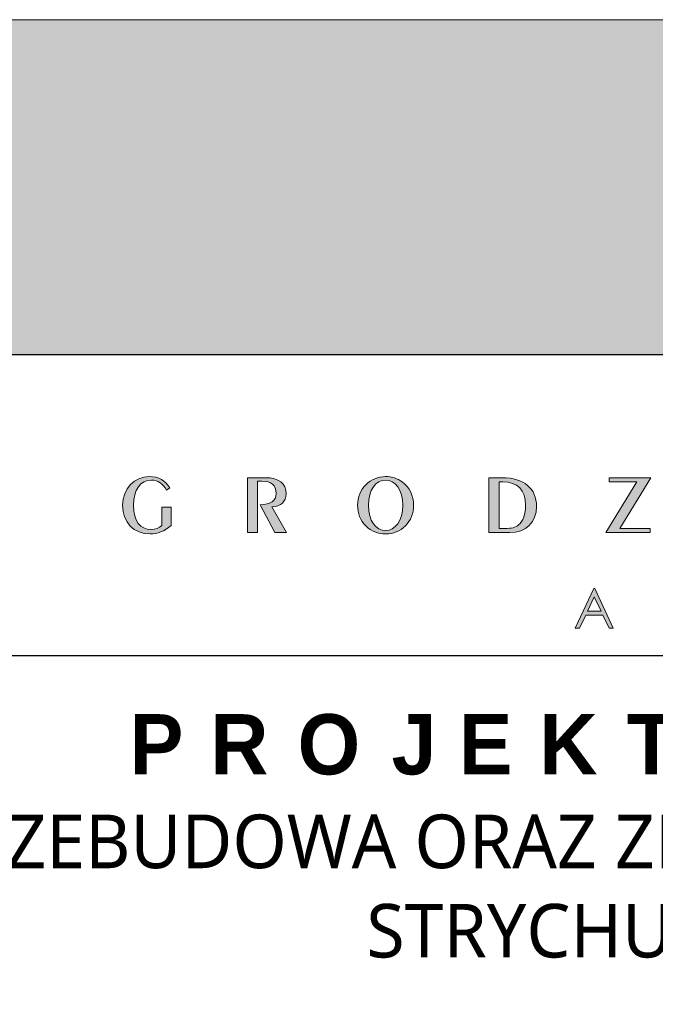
# Model space of a CAD drawing. Header units: millimetres. Extents: x 80301 to 146489, y -78581 to -28273.
# Tile 45 of 135: x 106141 to 106331, y -66002 to -65708. Entities that reach past the tile are written whole.
import ezdxf

# ---------------------------------------------------------------- set-up
doc = ezdxf.new("R2010")
doc.units = ezdxf.units.MM
doc.set_wipeout_variables(frame=1)
doc.layers.get('0').update_dxf_attribs({"lineweight": 0})
for name, color, linetype, lineweight in [('A-opisram.ART', 250, 'Continuous', 0), ('opis..KF', 250, 'Continuous', 15), ('wymiar..KF', 12, 'Continuous', 5)]:
    doc.layers.add(name, color=color, linetype=linetype, lineweight=lineweight)
doc.layers.add('A-pomocram.ART', color=254, linetype='Continuous', lineweight=0, plot=False)
doc.layers.add('A-przekrycieram.ART', color=7, linetype='Continuous', lineweight=0, true_color=0xffffff)
doc.styles.add('ARCH', font='segoeuil.ttf')

# ---------------------------------------------------------------- blocks, each defined once
blk = doc.blocks.new('*U1581')
at = {"layer": 'A-przekrycieram.ART'}
h = blk.add_hatch(color=256, dxfattribs=at)
h.dxf.hatch_style = 1
h.paths.add_polyline_path([(0, 2970), (2100, 2970), (2100, 0), (0, 0)])
h.paths.add_polyline_path([(200, 2870), (2000, 2870), (2000, 100), (200, 100)], flags=16)
at = {"layer": 'A-opisram.ART', "lineweight": 30}
blk.add_lwpolyline([(200, 2870), (2000, 2870), (2000, 100), (200, 100)], close=True, dxfattribs=at)
at = {"layer": 'A-pomocram.ART'}
blk.add_lwpolyline([(0, 2970), (2100, 2970), (2100, 0), (0, 0)], close=True, dxfattribs=at)
blk = doc.blocks.new('A$C3E4B4AA6')
at = {"layer": 'opis..KF', "lineweight": 0}
h = blk.add_hatch(color=256, dxfattribs=at)
h.dxf.hatch_style = 1
edge = h.paths.add_edge_path()
edge.add_spline(control_points=[(222.92, 43.25), (222.92, 43.25), (222.92, 49.39), (222.92, 49.39), (222.92, 49.39), (222.92, 49.39), (219.85, 49.39), (219.85, 49.39), (219.85, 49.39), (219.85, 49.39), (219.85, 43.2), (219.85, 43.2), (219.85, 43.2), (218.99, 42.39), (217.73, 41.91), (216.26, 41.91), (216.26, 41.91), (212.71, 41.91), (210.47, 44.73), (210.47, 49.87), (210.47, 49.87), (210.47, 55.16), (212.8, 58.3), (216.41, 58.3), (216.41, 58.3), (218.58, 58.3), (220.26, 57.18), (221.38, 54.97), (221.38, 54.97), (221.38, 54.97), (222.48, 55.72), (222.48, 55.72), (222.48, 55.72), (221.02, 58.23), (218.8, 59.5), (215.7, 59.5), (215.7, 59.5), (210.78, 59.5), (206.86, 55.5), (206.86, 49.97), (206.86, 49.97), (206.86, 44.27), (210.59, 40.44), (216, 40.44), (216, 40.44), (218.43, 40.44), (220.75, 41.35), (222.92, 43.25)], knot_values=[0, 0, 0, 0, 0.076923, 0.076923, 0.076923, 0.077023, 0.153846, 0.153846, 0.153846, 0.153946, 0.230769, 0.230769, 0.230769, 0.230869, 0.307692, 0.307692, 0.307692, 0.307792, 0.384615, 0.384615, 0.384615, 0.384715, 0.461538, 0.461538, 0.461538, 0.461638, 0.538462, 0.538462, 0.538462, 0.538562, 0.615385, 0.615385, 0.615385, 0.615485, 0.692308, 0.692308, 0.692308, 0.692408, 0.769231, 0.769231, 0.769231, 0.769331, 0.846154, 0.846154, 0.846154, 0.846254, 1, 1, 1, 1], degree=3, periodic=0)
h = blk.add_hatch(color=256, dxfattribs=at)
h.dxf.hatch_style = 1
edge = h.paths.add_edge_path()
edge.add_spline(control_points=[(261.21, 40.88), (261.21, 40.88), (256.36, 49.43), (256.36, 49.43), (256.36, 49.43), (259.43, 49.58), (261.11, 51.19), (261.11, 53.77), (261.11, 53.77), (261.11, 57.23), (258.82, 59.11), (254.24, 59.11), (254.24, 59.11), (254.24, 59.11), (248.27, 59.11), (248.27, 59.11), (248.27, 59.11), (248.27, 59.11), (248.27, 40.88), (248.27, 40.88), (248.27, 40.88), (248.27, 40.88), (251.66, 40.88), (251.66, 40.88), (251.66, 40.88), (251.66, 40.88), (251.66, 57.94), (251.66, 57.94), (251.66, 57.94), (251.66, 57.94), (253.05, 57.94), (253.05, 57.94), (253.05, 57.94), (256.22, 57.94), (257.78, 56.62), (257.78, 53.92), (257.78, 53.92), (257.78, 51.31), (256.14, 50.36), (252.51, 50.12), (252.51, 50.12), (252.51, 50.12), (257.41, 40.88), (257.41, 40.88), (257.41, 40.88), (257.41, 40.88), (261.21, 40.88), (261.21, 40.88)], knot_values=[0, 0, 0, 0, 0.076923, 0.076923, 0.076923, 0.077023, 0.153846, 0.153846, 0.153846, 0.153946, 0.230769, 0.230769, 0.230769, 0.230869, 0.307692, 0.307692, 0.307692, 0.307792, 0.384615, 0.384615, 0.384615, 0.384715, 0.461538, 0.461538, 0.461538, 0.461638, 0.538462, 0.538462, 0.538462, 0.538562, 0.615385, 0.615385, 0.615385, 0.615485, 0.692308, 0.692308, 0.692308, 0.692408, 0.769231, 0.769231, 0.769231, 0.769331, 0.846154, 0.846154, 0.846154, 0.846254, 1, 1, 1, 1], degree=3, periodic=0)
h = blk.add_hatch(color=256, dxfattribs=at)
h.dxf.hatch_style = 1
edge = h.paths.add_edge_path()
edge.add_spline(control_points=[(303.45, 49.95), (303.45, 53.16), (302.11, 55.89), (299.68, 57.69), (299.68, 57.69), (298.04, 58.86), (296.14, 59.5), (294.15, 59.5), (294.15, 59.5), (291.66, 59.5), (289.35, 58.52), (287.59, 56.79), (287.59, 56.79), (285.79, 55.04), (284.84, 52.65), (284.84, 49.95), (284.84, 49.95), (284.84, 47.27), (285.79, 44.9), (287.54, 43.15), (287.54, 43.15), (289.35, 41.35), (291.64, 40.44), (294.15, 40.44), (294.15, 40.44), (296.63, 40.44), (298.92, 41.35), (300.72, 43.15), (300.72, 43.15), (302.5, 44.9), (303.45, 47.27), (303.45, 49.95)], knot_values=[0, 0, 0, 0, 0.111111, 0.111111, 0.111111, 0.111211, 0.222222, 0.222222, 0.222222, 0.222322, 0.333333, 0.333333, 0.333333, 0.333433, 0.444444, 0.444444, 0.444444, 0.444544, 0.555556, 0.555556, 0.555556, 0.555656, 0.666667, 0.666667, 0.666667, 0.666767, 0.777778, 0.777778, 0.777778, 0.777878, 1, 1, 1, 1], degree=3, periodic=0)
edge = h.paths.add_edge_path(flags=16)
edge.add_spline(control_points=[(299.85, 49.95), (299.85, 44.76), (297.31, 41.61), (294.15, 41.61), (294.15, 41.61), (290.95, 41.61), (288.44, 44.78), (288.44, 49.95), (288.44, 49.95), (288.44, 55.14), (290.95, 58.33), (294.15, 58.33), (294.15, 58.33), (297.31, 58.33), (299.85, 55.16), (299.85, 49.95)], knot_values=[0, 0, 0, 0, 0.2, 0.2, 0.2, 0.2001, 0.4, 0.4, 0.4, 0.4001, 0.6, 0.6, 0.6, 0.6001, 1, 1, 1, 1], degree=3, periodic=0)
h = blk.add_hatch(color=256, dxfattribs=at)
h.dxf.hatch_style = 1
edge = h.paths.add_edge_path()
edge.add_spline(control_points=[(344.26, 49.58), (344.26, 55.48), (340.09, 59.11), (332.9, 59.11), (332.9, 59.11), (332.9, 59.11), (328.45, 59.11), (328.45, 59.11), (328.45, 59.11), (328.45, 59.11), (328.45, 40.88), (328.45, 40.88), (328.45, 40.88), (328.45, 40.88), (335.34, 40.88), (335.34, 40.88), (335.34, 40.88), (340.72, 40.88), (344.26, 44.39), (344.26, 49.58)], knot_values=[0, 0, 0, 0, 0.166667, 0.166667, 0.166667, 0.166767, 0.333333, 0.333333, 0.333333, 0.333433, 0.5, 0.5, 0.5, 0.5001, 0.666667, 0.666667, 0.666667, 0.666767, 1, 1, 1, 1], degree=3, periodic=0)
edge = h.paths.add_edge_path(flags=16)
edge.add_spline(control_points=[(340.63, 50.04), (340.63, 47), (339.75, 44.71), (338.31, 43.44), (338.31, 43.44), (337.29, 42.56), (335.85, 42.25), (333.81, 42.25), (333.81, 42.25), (333.81, 42.25), (331.81, 42.25), (331.81, 42.25), (331.81, 42.25), (331.81, 42.25), (331.81, 57.74), (331.81, 57.74), (331.81, 57.74), (331.81, 57.74), (333.07, 57.74), (333.07, 57.74), (333.07, 57.74), (337.97, 57.74), (340.63, 55.01), (340.63, 50.04)], knot_values=[0, 0, 0, 0, 0.142857, 0.142857, 0.142857, 0.142957, 0.285714, 0.285714, 0.285714, 0.285814, 0.428571, 0.428571, 0.428571, 0.428671, 0.571429, 0.571429, 0.571429, 0.571529, 0.714286, 0.714286, 0.714286, 0.714386, 1, 1, 1, 1], degree=3, periodic=0)
h = blk.add_hatch(color=256, dxfattribs=at)
h.dxf.hatch_style = 1
edge = h.paths.add_edge_path()
edge.add_spline(control_points=[(382.16, 59.11), (382.16, 59.11), (368.32, 59.11), (368.32, 59.11), (368.32, 59.11), (368.32, 59.11), (368.32, 57.74), (368.32, 57.74), (368.32, 57.74), (368.32, 57.74), (377.58, 57.74), (377.58, 57.74), (377.58, 57.74), (377.58, 57.74), (367.28, 40.88), (367.28, 40.88), (367.28, 40.88), (367.28, 40.88), (381.97, 40.88), (381.97, 40.88), (381.97, 40.88), (381.97, 40.88), (381.97, 42.25), (381.97, 42.25), (381.97, 42.25), (381.97, 42.25), (371.88, 42.25), (371.88, 42.25), (371.88, 42.25), (371.88, 42.25), (382.16, 59.11), (382.16, 59.11)], knot_values=[0, 0, 0, 0, 0.111111, 0.111111, 0.111111, 0.111211, 0.222222, 0.222222, 0.222222, 0.222322, 0.333333, 0.333333, 0.333333, 0.333433, 0.444444, 0.444444, 0.444444, 0.444544, 0.555556, 0.555556, 0.555556, 0.555656, 0.666667, 0.666667, 0.666667, 0.666767, 0.777778, 0.777778, 0.777778, 0.777878, 1, 1, 1, 1], degree=3, periodic=0)
h = blk.add_hatch(color=256, dxfattribs=at)
h.dxf.hatch_style = 1
edge = h.paths.add_edge_path()
edge.add_spline(control_points=[(363.59, 22.31), (363.59, 22.31), (369.72, 9.18), (369.72, 9.18), (369.72, 9.18), (369.72, 9.18), (368.31, 9.18), (368.31, 9.18), (368.31, 9.18), (368.31, 9.18), (366.25, 13.5), (366.25, 13.5), (366.25, 13.5), (366.25, 13.5), (360.57, 13.5), (360.57, 13.5), (360.57, 13.5), (360.57, 13.5), (358.53, 9.18), (358.53, 9.18), (358.53, 9.18), (358.53, 9.18), (357.06, 9.18), (357.06, 9.18), (357.06, 9.18), (357.06, 9.18), (363.26, 22.31), (363.26, 22.31), (363.26, 22.31), (363.26, 22.31), (363.59, 22.31), (363.59, 22.31)], knot_values=[0, 0, 0, 0, 0.111111, 0.111111, 0.111111, 0.111211, 0.222222, 0.222222, 0.222222, 0.222322, 0.333333, 0.333333, 0.333333, 0.333433, 0.444444, 0.444444, 0.444444, 0.444544, 0.555556, 0.555556, 0.555556, 0.555656, 0.666667, 0.666667, 0.666667, 0.666767, 0.777778, 0.777778, 0.777778, 0.777878, 1, 1, 1, 1], degree=3, periodic=0)
edge = h.paths.add_edge_path(flags=16)
edge.add_spline(control_points=[(363.43, 19.56), (363.43, 19.56), (361.17, 14.78), (361.17, 14.78), (361.17, 14.78), (361.17, 14.78), (365.68, 14.78), (365.68, 14.78), (365.68, 14.78), (365.68, 14.78), (363.43, 19.56), (363.43, 19.56)], knot_values=[0, 0, 0, 0, 0.25, 0.25, 0.25, 0.2501, 0.5, 0.5, 0.5, 0.5001, 1, 1, 1, 1], degree=3, periodic=0)
at = {"layer": 'opis..KF', "lineweight": 30}
blk.add_lwpolyline([(0, 100), (933, 100), (933, 0), (0, 0)], close=True, dxfattribs=at)
at = {"layer": 'opis..KF', "lineweight": 0}
for points, knots in [([(222.92, 43.25), (222.92, 43.25), (222.92, 49.39), (222.92, 49.39), (222.92, 49.39), (222.92, 49.39), (219.85, 49.39), (219.85, 49.39), (219.85, 49.39), (219.85, 49.39), (219.85, 43.2), (219.85, 43.2), (219.85, 43.2), (218.99, 42.39), (217.73, 41.91), (216.26, 41.91), (216.26, 41.91), (212.71, 41.91), (210.47, 44.73), (210.47, 49.87), (210.47, 49.87), (210.47, 55.16), (212.8, 58.3), (216.41, 58.3), (216.41, 58.3), (218.58, 58.3), (220.26, 57.18), (221.38, 54.97), (221.38, 54.97), (221.38, 54.97), (222.48, 55.72), (222.48, 55.72), (222.48, 55.72), (221.02, 58.23), (218.8, 59.5), (215.7, 59.5), (215.7, 59.5), (210.78, 59.5), (206.86, 55.5), (206.86, 49.97), (206.86, 49.97), (206.86, 44.27), (210.59, 40.44), (216, 40.44), (216, 40.44), (218.43, 40.44), (220.75, 41.35), (222.92, 43.25)], [0, 0, 0, 0, 0.076923, 0.076923, 0.076923, 0.076923, 0.153846, 0.153846, 0.153846, 0.153846, 0.230769, 0.230769, 0.230769, 0.230769, 0.307692, 0.307692, 0.307692, 0.307692, 0.384615, 0.384615, 0.384615, 0.384615, 0.461538, 0.461538, 0.461538, 0.461538, 0.538462, 0.538462, 0.538462, 0.538462, 0.615385, 0.615385, 0.615385, 0.615385, 0.692308, 0.692308, 0.692308, 0.692308, 0.769231, 0.769231, 0.769231, 0.769231, 0.846154, 0.846154, 0.846154, 0.846154, 1, 1, 1, 1]), ([(261.21, 40.88), (261.21, 40.88), (256.36, 49.43), (256.36, 49.43), (256.36, 49.43), (259.43, 49.58), (261.11, 51.19), (261.11, 53.77), (261.11, 53.77), (261.11, 57.23), (258.82, 59.11), (254.24, 59.11), (254.24, 59.11), (254.24, 59.11), (248.27, 59.11), (248.27, 59.11), (248.27, 59.11), (248.27, 59.11), (248.27, 40.88), (248.27, 40.88), (248.27, 40.88), (248.27, 40.88), (251.66, 40.88), (251.66, 40.88), (251.66, 40.88), (251.66, 40.88), (251.66, 57.94), (251.66, 57.94), (251.66, 57.94), (251.66, 57.94), (253.05, 57.94), (253.05, 57.94), (253.05, 57.94), (256.22, 57.94), (257.78, 56.62), (257.78, 53.92), (257.78, 53.92), (257.78, 51.31), (256.14, 50.36), (252.51, 50.12), (252.51, 50.12), (252.51, 50.12), (257.41, 40.88), (257.41, 40.88), (257.41, 40.88), (257.41, 40.88), (261.21, 40.88), (261.21, 40.88)], [0, 0, 0, 0, 0.076923, 0.076923, 0.076923, 0.076923, 0.153846, 0.153846, 0.153846, 0.153846, 0.230769, 0.230769, 0.230769, 0.230769, 0.307692, 0.307692, 0.307692, 0.307692, 0.384615, 0.384615, 0.384615, 0.384615, 0.461538, 0.461538, 0.461538, 0.461538, 0.538462, 0.538462, 0.538462, 0.538462, 0.615385, 0.615385, 0.615385, 0.615385, 0.692308, 0.692308, 0.692308, 0.692308, 0.769231, 0.769231, 0.769231, 0.769231, 0.846154, 0.846154, 0.846154, 0.846154, 1, 1, 1, 1]), ([(303.45, 49.95), (303.45, 53.16), (302.11, 55.89), (299.68, 57.69), (299.68, 57.69), (298.04, 58.86), (296.14, 59.5), (294.15, 59.5), (294.15, 59.5), (291.66, 59.5), (289.35, 58.52), (287.59, 56.79), (287.59, 56.79), (285.79, 55.04), (284.84, 52.65), (284.84, 49.95), (284.84, 49.95), (284.84, 47.27), (285.79, 44.9), (287.54, 43.15), (287.54, 43.15), (289.35, 41.35), (291.64, 40.44), (294.15, 40.44), (294.15, 40.44), (296.63, 40.44), (298.92, 41.35), (300.72, 43.15), (300.72, 43.15), (302.5, 44.9), (303.45, 47.27), (303.45, 49.95)], [0, 0, 0, 0, 0.111111, 0.111111, 0.111111, 0.111111, 0.222222, 0.222222, 0.222222, 0.222222, 0.333333, 0.333333, 0.333333, 0.333333, 0.444444, 0.444444, 0.444444, 0.444444, 0.555556, 0.555556, 0.555556, 0.555556, 0.666667, 0.666667, 0.666667, 0.666667, 0.777778, 0.777778, 0.777778, 0.777778, 1, 1, 1, 1]), ([(344.26, 49.58), (344.26, 55.48), (340.09, 59.11), (332.9, 59.11), (332.9, 59.11), (332.9, 59.11), (328.45, 59.11), (328.45, 59.11), (328.45, 59.11), (328.45, 59.11), (328.45, 40.88), (328.45, 40.88), (328.45, 40.88), (328.45, 40.88), (335.34, 40.88), (335.34, 40.88), (335.34, 40.88), (340.72, 40.88), (344.26, 44.39), (344.26, 49.58)], [0, 0, 0, 0, 0.166667, 0.166667, 0.166667, 0.166667, 0.333333, 0.333333, 0.333333, 0.333333, 0.5, 0.5, 0.5, 0.5, 0.666667, 0.666667, 0.666667, 0.666667, 1, 1, 1, 1]), ([(382.16, 59.11), (382.16, 59.11), (368.32, 59.11), (368.32, 59.11), (368.32, 59.11), (368.32, 59.11), (368.32, 57.74), (368.32, 57.74), (368.32, 57.74), (368.32, 57.74), (377.58, 57.74), (377.58, 57.74), (377.58, 57.74), (377.58, 57.74), (367.28, 40.88), (367.28, 40.88), (367.28, 40.88), (367.28, 40.88), (381.97, 40.88), (381.97, 40.88), (381.97, 40.88), (381.97, 40.88), (381.97, 42.25), (381.97, 42.25), (381.97, 42.25), (381.97, 42.25), (371.88, 42.25), (371.88, 42.25), (371.88, 42.25), (371.88, 42.25), (382.16, 59.11), (382.16, 59.11)], [0, 0, 0, 0, 0.111111, 0.111111, 0.111111, 0.111111, 0.222222, 0.222222, 0.222222, 0.222222, 0.333333, 0.333333, 0.333333, 0.333333, 0.444444, 0.444444, 0.444444, 0.444444, 0.555556, 0.555556, 0.555556, 0.555556, 0.666667, 0.666667, 0.666667, 0.666667, 0.777778, 0.777778, 0.777778, 0.777778, 1, 1, 1, 1]), ([(299.85, 49.95), (299.85, 44.76), (297.31, 41.61), (294.15, 41.61), (294.15, 41.61), (290.95, 41.61), (288.44, 44.78), (288.44, 49.95), (288.44, 49.95), (288.44, 55.14), (290.95, 58.33), (294.15, 58.33), (294.15, 58.33), (297.31, 58.33), (299.85, 55.16), (299.85, 49.95)], [0, 0, 0, 0, 0.2, 0.2, 0.2, 0.2, 0.4, 0.4, 0.4, 0.4, 0.6, 0.6, 0.6, 0.6, 1, 1, 1, 1]), ([(340.63, 50.04), (340.63, 47), (339.75, 44.71), (338.31, 43.44), (338.31, 43.44), (337.29, 42.56), (335.85, 42.25), (333.81, 42.25), (333.81, 42.25), (333.81, 42.25), (331.81, 42.25), (331.81, 42.25), (331.81, 42.25), (331.81, 42.25), (331.81, 57.74), (331.81, 57.74), (331.81, 57.74), (331.81, 57.74), (333.07, 57.74), (333.07, 57.74), (333.07, 57.74), (337.97, 57.74), (340.63, 55.01), (340.63, 50.04)], [0, 0, 0, 0, 0.142857, 0.142857, 0.142857, 0.142857, 0.285714, 0.285714, 0.285714, 0.285714, 0.428571, 0.428571, 0.428571, 0.428571, 0.571429, 0.571429, 0.571429, 0.571429, 0.714286, 0.714286, 0.714286, 0.714286, 1, 1, 1, 1]), ([(363.59, 22.31), (363.59, 22.31), (369.72, 9.18), (369.72, 9.18), (369.72, 9.18), (369.72, 9.18), (368.31, 9.18), (368.31, 9.18), (368.31, 9.18), (368.31, 9.18), (366.25, 13.5), (366.25, 13.5), (366.25, 13.5), (366.25, 13.5), (360.57, 13.5), (360.57, 13.5), (360.57, 13.5), (360.57, 13.5), (358.53, 9.18), (358.53, 9.18), (358.53, 9.18), (358.53, 9.18), (357.06, 9.18), (357.06, 9.18), (357.06, 9.18), (357.06, 9.18), (363.26, 22.31), (363.26, 22.31), (363.26, 22.31), (363.26, 22.31), (363.59, 22.31), (363.59, 22.31)], [0, 0, 0, 0, 0.111111, 0.111111, 0.111111, 0.111111, 0.222222, 0.222222, 0.222222, 0.222222, 0.333333, 0.333333, 0.333333, 0.333333, 0.444444, 0.444444, 0.444444, 0.444444, 0.555556, 0.555556, 0.555556, 0.555556, 0.666667, 0.666667, 0.666667, 0.666667, 0.777778, 0.777778, 0.777778, 0.777778, 1, 1, 1, 1]), ([(363.43, 19.56), (363.43, 19.56), (361.17, 14.78), (361.17, 14.78), (361.17, 14.78), (361.17, 14.78), (365.68, 14.78), (365.68, 14.78), (365.68, 14.78), (365.68, 14.78), (363.43, 19.56), (363.43, 19.56)], [0, 0, 0, 0, 0.25, 0.25, 0.25, 0.25, 0.5, 0.5, 0.5, 0.5, 1, 1, 1, 1])]:
    blk.add_open_spline(points, degree=3, knots=knots, dxfattribs=at)

msp = doc.modelspace()

# ---------------------------------------------------------------- wipeouts: each hides what was drawn before it
at = {"linetype": 'ByBlock'}
msp.add_wipeout([(105025.66, -65807.59), (106825.66, -65807.59), (106825.66, -66438.84), (105025.66, -66438.84)], dxfattribs=at).dxf.layer = 'wymiar..KF'

# ---------------------------------------------------------------- next in the draw order: linework, layer by layer
at = {"layer": 'opis..KF'}
msp.add_lwpolyline([(106826.52, -65897.59), (105985.96, -65897.59), (105985.96, -66010.09), (106826.52, -66010.09)], close=True, dxfattribs=at)

# ---------------------------------------------------------------- next in the draw order: block references
msp.add_blockref('*U1581', (104825.66, -68677.59))
at = {"layer": 'opis..KF', "xscale": 0.8999999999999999, "yscale": 0.8999999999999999, "zscale": 0.8999999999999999}
msp.add_blockref('A$C3E4B4AA6', (105985.96, -65897.59), dxfattribs=at)

# ---------------------------------------------------------------- next in the draw order: texts
at = {"layer": 'opis..KF', "insert": (106383.85, -65953.48), "char_height": 18, "width": 909.6583, "attachment_point": 5, "style": 'ARCH'}
msp.add_mtext('\\A1;{\\fCentury Gothic|b1|i0|c238|p34;\\T1.5;PROJEKT BUDOWLANY\\P\\fSegoe UI Light|b0|i0|c238|p34;\\H0.88889x;\\T1;PRZEBUDOWA ORAZ ZMIANA SPOSOBU UŻYTKOWANIA \\PSTRYCHU NA SALE LEKCYJNE}', dxfattribs=at)

doc.saveas('drawing.dxf')
